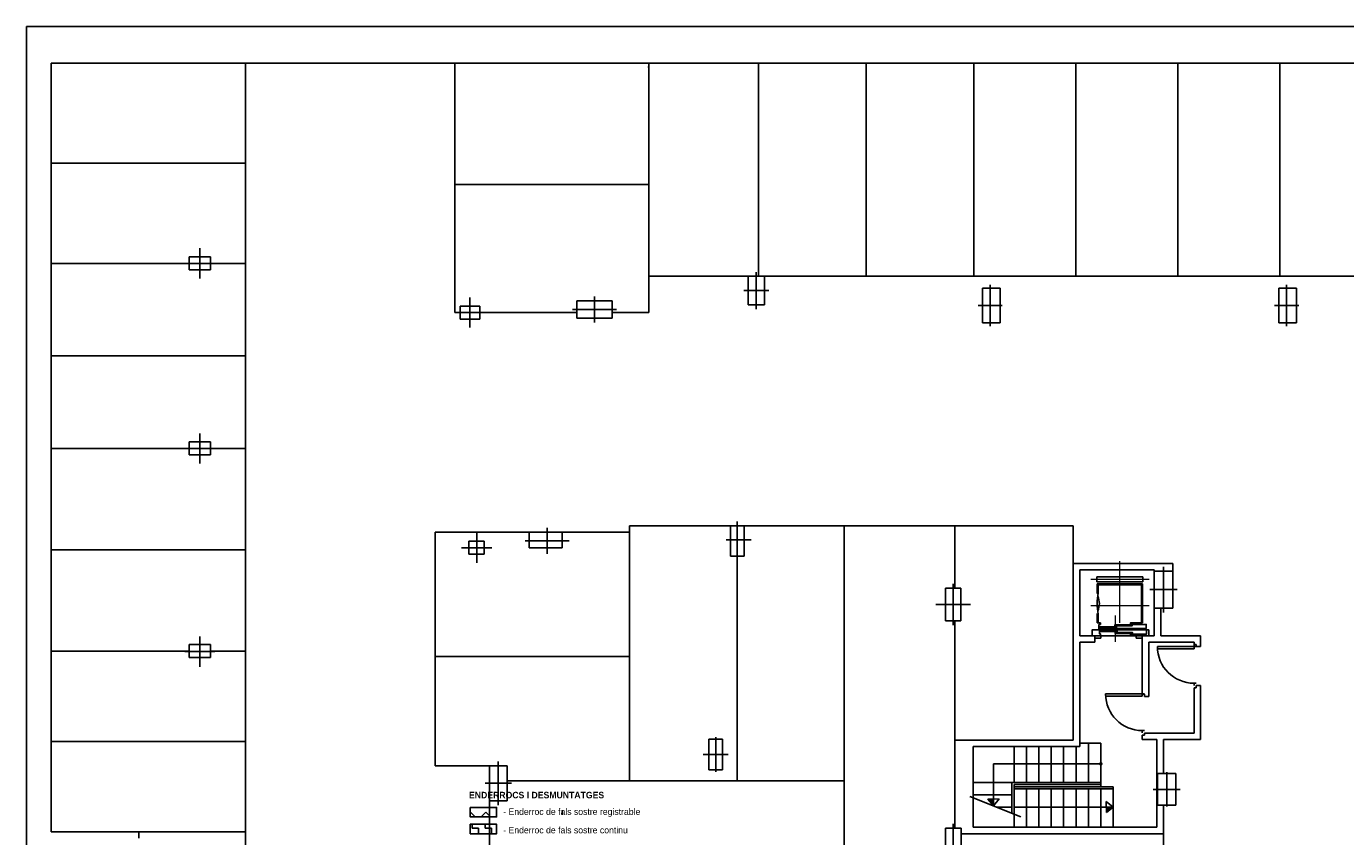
# Model space of a CAD drawing. Header units: metres. Extents: x -1 to 438, y -6 to 52.
# Tile 9 of 10: x 392 to 422, y 34 to 52. Entities that reach past the tile are written whole.
import ezdxf

# ---------------------------------------------------------------- set-up
doc = ezdxf.new("R2010")
doc.units = ezdxf.units.M
doc.linetypes.add('CONTINUA', pattern=[0])
doc.linetypes.add('PUNKT', pattern=[6.35, 0, -6.35])
for name, color, linetype, lineweight in [('LEGENDA ENDERROCS', 7, 'CONTINUA', 25), ('LEGENDA ENDERROCS TEXT', 7, 'CONTINUA', 25), ('PS-1  MURS ACTUAL', 7, 'CONTINUA', 25)]:
    doc.layers.add(name, color=color, linetype=linetype, lineweight=lineweight)
doc.styles.add('Century Gothic', font='txt')

# ---------------------------------------------------------------- blocks, each defined once
blk = doc.blocks.new('OBJETO_COMPLEJO_2')
at = {"layer": 'PS-1  MURS ACTUAL', "transparency": 33554687}
for start, end in [(90, 270), (270, 90)]:
    blk.add_arc((416.42, 35.24), 0.025, start, end, dxfattribs=at)

msp = doc.modelspace()

# ---------------------------------------------------------------- hatches: boundary and pattern name
at = {"layer": 'LEGENDA ENDERROCS', "linetype": 'CONTINUA', "lineweight": -3, "transparency": 33554687}
h = msp.add_hatch(dxfattribs=at)
h.set_pattern_fill('TRAMA', color=51, scale=0.25, angle=45, style=0, pattern_type=2)
h.set_pattern_definition([(45, (-6e-17, 0.7071), (-3e-17, 0.35355339), [0.25, -0.25]), (135, (-6e-17, 0.7071), (-0.35355339, 3e-17), [0.25, -0.25])])
h.paths.add_polyline_path([(401.806, 34.009), (402.418, 34.009), (402.418, 34.23), (401.806, 34.23)], flags=0)
h = msp.add_hatch(dxfattribs=at)
h.set_pattern_fill('TRAMA', color=51, scale=0.15, style=0, pattern_type=2)
h.set_pattern_definition([(0, (0.3, 0.3), (0.15, 0.15), [0.15, -0.15]), (90, (0.3, 0.3), (-0.15, 0.15), [0.15, -0.15])])
h.paths.add_polyline_path([(401.806, 33.62), (402.418, 33.62), (402.418, 33.841), (401.806, 33.841)], flags=0)

# ---------------------------------------------------------------- linework, layer by layer
at = {"layer": 'LEGENDA ENDERROCS TEXT', "color": 7, "linetype": 'CONTINUA', "lineweight": 25, "transparency": 33554687}
for points in [[(401.806, 34.23), (402.418, 34.23), (402.418, 34.009), (401.806, 34.009), (401.806, 34.23)], [(401.806, 33.841), (402.418, 33.841), (402.418, 33.62), (401.806, 33.62), (401.806, 33.841)]]:
    msp.add_lwpolyline(points, close=True, dxfattribs=at)
at = {"layer": 'PS-1  MURS ACTUAL', "transparency": 33554687}
for p, q in [((391.521, 52.334), (391.521, 28.77)), ((391.521, 52.334), (432.475, 52.334)), ((392.096, 51.481), (392.096, 33.665)), ((392.096, 51.481), (431.322, 51.481)), ((395.291, 46.991), (395.291, 46.691)), ((395.291, 46.991), (395.791, 46.991)), ((395.791, 46.991), (395.791, 46.691)), ((395.291, 46.691), (395.791, 46.691)), ((408.246, 46.541), (408.246, 45.881)), ((408.626, 46.541), (408.246, 46.541)), ((408.626, 46.541), (408.626, 45.881)), ((413.675, 46.264), (413.675, 45.464)), ((414.085, 46.264), (413.675, 46.264)), ((414.085, 46.264), (414.085, 45.464)), ((420.545, 46.264), (420.545, 45.464)), ((420.545, 46.264), (420.955, 46.264)), ((420.955, 46.264), (420.955, 45.464)), ((404.278, 45.971), (404.278, 45.571)), ((404.278, 45.971), (405.098, 45.971)), ((405.098, 45.971), (405.098, 45.571)), ((408.626, 45.881), (408.246, 45.881)), ((401.576, 45.851), (402.026, 45.851)), ((401.576, 45.851), (401.576, 45.551)), ((401.576, 45.551), (402.026, 45.551)), ((402.026, 45.851), (402.026, 45.551)), ((404.278, 45.571), (405.098, 45.571)), ((413.675, 45.464), (414.085, 45.464)), ((420.545, 45.464), (420.955, 45.464)), ((395.291, 42.701), (395.791, 42.701)), ((395.291, 42.701), (395.291, 42.401)), ((395.791, 42.701), (395.791, 42.401)), ((395.291, 42.401), (395.791, 42.401)), ((407.836, 40.051), (407.836, 40.761)), ((407.836, 40.761), (408.156, 40.761)), ((408.156, 40.051), (408.156, 40.761)), ((401.771, 40.101), (401.771, 40.401)), ((401.771, 40.401), (402.131, 40.401)), ((402.131, 40.101), (402.131, 40.401)), ((403.936, 40.611), (403.176, 40.611)), ((403.176, 40.251), (403.176, 40.611)), ((403.936, 40.251), (403.936, 40.611)), ((401.771, 40.101), (402.131, 40.101)), ((403.936, 40.251), (403.176, 40.251)), ((407.836, 40.051), (408.156, 40.051)), ((415.78, 39.884), (415.78, 35.79)), ((415.78, 39.884), (418.086, 39.884)), ((418.086, 39.71), (418.086, 39.884)), ((415.93, 39.734), (417.656, 39.734)), ((415.93, 38.21), (415.93, 39.734)), ((417.656, 39.734), (417.656, 38.21)), ((417.656, 38.85), (417.656, 39.71)), ((417.656, 39.71), (418.086, 39.71)), ((418.086, 39.71), (418.086, 38.85)), ((412.816, 39.314), (413.176, 39.314)), ((412.816, 39.314), (412.816, 38.554)), ((413.176, 39.314), (413.176, 38.554)), ((417.385, 39.415), (416.335, 39.415)), ((416.335, 39.415), (416.335, 39.188)), ((416.36, 39.2), (416.335, 39.2)), ((417.36, 39.39), (416.36, 39.39)), ((416.36, 39.39), (416.36, 39.2)), ((417.11, 39.39), (417.36, 39.39)), ((417.36, 39.39), (417.36, 38.51)), ((417.385, 39.415), (417.385, 38.51)), ((417.656, 38.85), (418.086, 38.85)), ((417.806, 38.85), (417.806, 38.21)), ((412.816, 38.554), (413.176, 38.554)), ((416.335, 38.724), (416.335, 38.51)), ((416.36, 38.71), (416.335, 38.71)), ((416.36, 38.71), (416.36, 38.51)), ((416.335, 38.51), (416.4, 38.51)), ((416.37, 38.51), (416.41, 38.51)), ((416.41, 38.469), (416.375, 38.469)), ((416.375, 38.469), (416.375, 38.373)), ((416.375, 38.373), (416.415, 38.373)), ((416.753, 38.396), (416.381, 38.396)), ((416.767, 38.328), (416.395, 38.328)), ((416.41, 38.51), (416.41, 38.469)), ((417.117, 38.441), (416.745, 38.441)), ((417.125, 38.283), (416.753, 38.283)), ((417.11, 38.51), (417.36, 38.51)), ((417.11, 38.51), (417.11, 38.466)), ((417.11, 38.255), (417.11, 38.21)), ((417.14, 38.255), (417.11, 38.255)), ((417.505, 38.35), (417.478, 38.35)), ((417.535, 38.35), (417.505, 38.35)), ((417.535, 38.21), (417.535, 38.35)), ((417.535, 38.325), (417.54, 38.325)), ((395.291, 38.005), (395.791, 38.005)), ((395.291, 38.005), (395.291, 37.705)), ((395.791, 38.005), (395.791, 37.705)), ((415.93, 38.21), (416.28, 38.21)), ((415.93, 38.06), (416.28, 38.06)), ((415.93, 38.06), (415.93, 35.64)), ((416.28, 38.21), (416.28, 38.06)), ((416.28, 38.21), (416.42, 38.21)), ((416.28, 38.15), (416.42, 38.15)), ((416.41, 38.21), (417.11, 38.21)), ((416.42, 38.21), (416.42, 38.15)), ((417.11, 38.21), (417.535, 38.21)), ((417.24, 38.21), (417.24, 38.15)), ((417.24, 38.21), (417.38, 38.21)), ((417.24, 38.15), (417.38, 38.15)), ((417.38, 38.21), (417.38, 36.854)), ((417.38, 38.21), (417.656, 38.21)), ((417.53, 38.06), (417.53, 36.804)), ((417.53, 38.06), (418.58, 38.06)), ((418.63, 37.96), (417.73, 37.96)), ((418.58, 37.91), (417.73, 37.91)), ((417.806, 38.21), (418.73, 38.21)), ((418.58, 38.06), (418.58, 38.01)), ((418.58, 37.91), (418.58, 38.01)), ((418.58, 38.01), (418.63, 38.01)), ((418.63, 38.01), (418.63, 37.96)), ((418.63, 37.96), (418.73, 37.96)), ((418.73, 38.21), (418.73, 37.96)), ((395.291, 37.705), (395.791, 37.705)), ((418.58, 37.06), (418.58, 37.11)), ((418.63, 37.11), (418.58, 37.11)), ((418.58, 37.004), (418.63, 37.004)), ((418.58, 37.004), (418.58, 35.954)), ((418.63, 37.055), (418.63, 37.004)), ((418.63, 37.054), (418.73, 37.054)), ((418.73, 37.054), (418.73, 35.804)), ((417.43, 36.86), (416.53, 36.86)), ((417.38, 36.81), (416.53, 36.81)), ((417.38, 36.81), (417.38, 36.91)), ((417.38, 36.854), (417.43, 36.854)), ((417.43, 36.854), (417.43, 36.804)), ((417.43, 36.804), (417.53, 36.804)), ((407.336, 35.101), (407.336, 35.811)), ((407.336, 35.811), (407.656, 35.811)), ((407.656, 35.101), (407.656, 35.811)), ((413.036, 35.79), (413.036, 33.75)), ((413.036, 35.79), (415.78, 35.79)), ((417.43, 36.01), (417.38, 36.01)), ((417.38, 35.96), (417.38, 36.01)), ((417.38, 35.904), (417.43, 35.904)), ((417.38, 35.904), (417.38, 35.804)), ((417.38, 35.804), (417.72, 35.804)), ((417.43, 35.954), (418.58, 35.954)), ((417.43, 35.954), (417.43, 35.904)), ((417.72, 35.804), (417.72, 33.77)), ((417.87, 35.804), (417.87, 35.014)), ((417.87, 35.804), (418.73, 35.804)), ((413.46, 35.64), (415.93, 35.64)), ((413.46, 35.64), (413.46, 33.77)), ((414.41, 35.64), (414.41, 34.81)), ((414.697, 34.81), (414.697, 35.64)), ((414.984, 34.81), (414.984, 35.64)), ((415.271, 34.81), (415.271, 35.64)), ((415.558, 34.81), (415.558, 35.64)), ((415.845, 34.81), (415.845, 35.64)), ((415.93, 35.72), (416.42, 35.72)), ((416.133, 34.81), (416.133, 35.72)), ((416.42, 35.72), (416.42, 34.71)), ((402.251, 35.196), (402.251, 34.386)), ((402.251, 35.196), (402.661, 35.196)), ((402.661, 35.196), (402.661, 34.386)), ((416.42, 35.24), (413.935, 35.24)), ((413.935, 34.265), (413.935, 35.24)), ((407.336, 35.101), (407.656, 35.101)), ((417.731, 35.014), (418.161, 35.014)), ((417.731, 34.284), (417.731, 35.014)), ((418.161, 35.014), (418.161, 34.284)), ((413.46, 34.81), (414.36, 34.81)), ((414.36, 34.81), (416.42, 34.81)), ((414.36, 34.81), (414.36, 34.095)), ((414.41, 34.76), (416.42, 34.76)), ((414.41, 34.76), (414.41, 33.77)), ((414.41, 34.71), (416.707, 34.71)), ((414.41, 34.66), (416.707, 34.66)), ((414.697, 33.77), (414.697, 34.66)), ((414.984, 33.77), (414.984, 34.66)), ((415.271, 33.77), (415.271, 34.66)), ((415.558, 33.77), (415.558, 34.66)), ((415.845, 33.77), (415.845, 34.66)), ((416.133, 33.77), (416.133, 34.66)), ((416.42, 33.77), (416.42, 34.66)), ((416.707, 33.77), (416.707, 34.71)), ((402.251, 34.386), (402.661, 34.386)), ((413.46, 34.523), (414.36, 34.523)), ((414.063, 34.426), (413.804, 34.424)), ((416.707, 34.24), (414.41, 34.24)), ((416.545, 34.368), (416.547, 34.109)), ((417.731, 34.284), (418.161, 34.284)), ((417.87, 34.284), (417.87, 33.62)), ((414.008, 34.236), (414.36, 34.236)), ((394.126, 33.665), (392.096, 33.665)), ((394.126, 33.665), (394.126, 33.515)), ((412.816, 33.75), (412.816, 33.02)), ((412.816, 33.75), (413.186, 33.75)), ((413.186, 33.75), (413.186, 33.02)), ((413.46, 33.77), (417.72, 33.77)), ((413.186, 33.62), (417.87, 33.62))]:
    msp.add_line(p, q, dxfattribs=at)
at = {"layer": 'PS-1  MURS ACTUAL', "color": 180, "linetype": 'CONTINUA', "transparency": 33554687}
for p, q in [((396.596, 51.481), (396.596, 28.565)), ((401.446, 45.701), (401.446, 51.481)), ((405.946, 45.701), (405.946, 51.481)), ((408.486, 46.541), (408.486, 51.481)), ((410.981, 51.481), (410.981, 46.541)), ((413.476, 46.541), (413.476, 51.481)), ((415.841, 51.481), (415.841, 46.541)), ((418.205, 51.481), (418.205, 46.541)), ((420.57, 46.541), (420.57, 51.481)), ((392.096, 49.161), (396.596, 49.161)), ((401.446, 48.666), (405.946, 48.666)), ((395.541, 46.491), (395.541, 47.191)), ((395.291, 46.841), (392.096, 46.841)), ((395.191, 46.841), (395.891, 46.841)), ((395.791, 46.841), (396.596, 46.841)), ((408.246, 46.541), (405.946, 46.541)), ((408.436, 46.641), (408.436, 45.781)), ((408.612, 46.541), (430.298, 46.541)), ((408.146, 46.211), (408.726, 46.211)), ((413.855, 45.384), (413.855, 46.344)), ((420.725, 45.384), (420.725, 46.344)), ((401.801, 45.351), (401.801, 46.051)), ((404.688, 46.071), (404.688, 45.471)), ((413.575, 45.864), (414.135, 45.864)), ((420.445, 45.864), (421.005, 45.864)), ((401.576, 45.701), (401.446, 45.701)), ((401.451, 45.701), (402.151, 45.701)), ((402.026, 45.701), (404.278, 45.701)), ((404.178, 45.771), (405.198, 45.771)), ((405.098, 45.701), (405.946, 45.701)), ((392.096, 44.696), (396.596, 44.696)), ((395.541, 42.201), (395.541, 42.901)), ((395.291, 42.551), (392.096, 42.551)), ((395.191, 42.551), (395.891, 42.551)), ((395.791, 42.551), (396.596, 42.551)), ((403.586, 40.711), (403.586, 40.111)), ((405.496, 40.761), (405.496, 34.846)), ((407.836, 40.761), (405.496, 40.761)), ((407.996, 40.861), (407.996, 40.001)), ((408.156, 40.761), (415.78, 40.761)), ((410.471, 40.761), (410.471, 31.781)), ((413.036, 39.314), (413.036, 40.761)), ((415.78, 39.884), (415.78, 40.761)), ((403.176, 40.611), (400.996, 40.611)), ((400.996, 40.611), (400.996, 35.196)), ((401.956, 39.901), (401.956, 40.601)), ((403.076, 40.411), (404.096, 40.411)), ((403.936, 40.611), (405.496, 40.611)), ((407.736, 40.431), (408.316, 40.431)), ((392.096, 40.203), (396.596, 40.203)), ((401.606, 40.251), (402.306, 40.251)), ((407.996, 40.051), (407.996, 34.846)), ((417.871, 38.75), (417.871, 39.81)), ((412.996, 38.454), (412.996, 39.414)), ((417.556, 39.28), (418.186, 39.28)), ((412.596, 38.934), (413.396, 38.934)), ((413.036, 35.79), (413.036, 38.554)), ((395.541, 37.491), (395.541, 38.191)), ((395.291, 37.855), (392.096, 37.855)), ((395.191, 37.841), (395.891, 37.841)), ((395.791, 37.855), (396.596, 37.855)), ((405.496, 37.728), (400.996, 37.728)), ((407.496, 35.056), (407.496, 35.856)), ((392.096, 35.76), (396.596, 35.76)), ((402.251, 35.196), (400.996, 35.196)), ((402.456, 34.286), (402.456, 35.296)), ((407.206, 35.456), (407.786, 35.456)), ((417.946, 34.249), (417.946, 35.049)), ((402.151, 34.791), (402.761, 34.791)), ((402.661, 34.846), (410.471, 34.846)), ((417.631, 34.649), (418.261, 34.649)), ((402.251, 34.386), (402.251, 31.631)), ((394.126, 33.665), (396.596, 33.665)), ((412.996, 32.89), (412.996, 33.85)), ((417.87, 33.62), (417.87, 31.781))]:
    msp.add_line(p, q, dxfattribs=at)
at = {"layer": 'PS-1  MURS ACTUAL', "color": 180, "linetype": 'PUNKT', "lineweight": 13, "transparency": 33554687}
for p, q in [((405.946, 51.481), (405.098, 45.971)), ((405.946, 51.481), (405.098, 45.971)), ((405.098, 45.971), (405.098, 40.611)), ((405.098, 45.971), (405.098, 40.611)), ((405.098, 40.611), (403.936, 40.611)), ((403.936, 40.611), (403.936, 28.401)), ((405.098, 40.611), (403.936, 40.611)), ((403.936, 40.611), (403.936, 28.401))]:
    msp.add_line(p, q, dxfattribs=at)
at = {"layer": 'PS-1  MURS ACTUAL', "linetype": 'CONTINUA', "lineweight": 13, "transparency": 33554687}
for p, q in [((416.86, 38.51), (416.86, 39.938)), ((417.54, 39.517), (416.19, 39.517)), ((417.54, 38.905), (416.19, 38.905)), ((416.76, 38.07), (416.76, 38.678))]:
    msp.add_line(p, q, dxfattribs=at)
at = {"layer": 'PS-1  MURS ACTUAL', "linetype": 'CONTINUA', "transparency": 33554687}
for p, q in [((416.33, 39.462), (416.33, 39.572)), ((417.39, 39.572), (416.33, 39.572)), ((417.39, 39.462), (416.33, 39.462)), ((417.39, 39.462), (417.39, 39.572)), ((417.36, 38.51), (417.385, 38.51)), ((414.567, 34.012), (413.383, 34.486)), ((413.935, 34.265), (413.804, 34.424)), ((413.935, 34.265), (414.063, 34.426)), ((416.707, 34.24), (416.545, 34.368)), ((416.707, 34.24), (416.547, 34.109))]:
    msp.add_line(p, q, dxfattribs=at)
at = {"layer": 'PS-1  MURS ACTUAL', "transparency": 33554687}
msp.add_lwpolyline([(416.25, 38.35), (416.22, 38.35), (416.22, 38.21), (416.41, 38.21), (416.41, 38.255), (416.388, 38.255), (416.388, 38.35), (416.25, 38.35)], close=True, dxfattribs=at)
for points in [[(416.38, 38.38), (417.47, 38.38), (417.47, 38.474), (417.11, 38.474)], [(416.411, 38.379), (416.381, 38.379), (416.381, 38.418), (416.753, 38.418), (416.753, 38.396), (416.783, 38.396), (416.783, 38.433), (416.763, 38.433)], [(416.388, 38.35), (417.478, 38.35), (417.478, 38.25), (417.11, 38.25)], [(416.425, 38.345), (416.395, 38.345), (416.395, 38.306), (416.767, 38.306), (416.767, 38.328), (416.797, 38.328), (416.797, 38.291), (416.777, 38.291)], [(416.775, 38.424), (416.745, 38.424), (416.745, 38.463), (417.117, 38.463), (417.117, 38.441), (417.147, 38.441), (417.147, 38.478), (417.127, 38.478)], [(416.783, 38.3), (416.753, 38.3), (416.753, 38.261), (417.125, 38.261), (417.125, 38.283), (417.155, 38.283), (417.155, 38.246), (417.135, 38.246)], [(417.36, 38.51), (417.11, 38.51), (417.11, 38.469), (417.14, 38.469)]]:
    msp.add_lwpolyline(points, dxfattribs=at)
for centre, radius, start, end in [((417.548, 38.955), 1.213, 168.3473, 191.6527), ((415.986, 38.955), 0.399, 334.7815, 25.2185), ((418.58, 37.96), 0.85, 180, 270), ((417.38, 36.86), 0.85, 180, 270), ((422.057, 34.604), 8.249, 181.2492, 181.3016), ((422.057, 34.604), 8.239, 181.2502, 181.3903), ((422.057, 34.604), 8.229, 181.2512, 181.4794), ((422.057, 34.604), 8.219, 181.2522, 181.5689), ((422.057, 34.604), 8.209, 181.2532, 181.6588), ((422.057, 34.604), 8.199, 181.2542, 181.7491), ((422.057, 34.604), 8.189, 181.2553, 181.8398), ((422.057, 34.604), 8.179, 181.2563, 181.9309), ((422.057, 34.604), 8.169, 181.2573, 182.0224), ((422.057, 34.604), 8.159, 181.2583, 182.1144), ((422.057, 34.604), 8.149, 181.2593, 182.2068), ((422.057, 34.604), 8.139, 181.2603, 182.2995), ((416.367, 42.362), 8.139, 271.2603, 272.2995), ((416.367, 42.362), 8.149, 271.2593, 272.2068), ((416.367, 42.362), 8.159, 271.2583, 272.1144), ((416.367, 42.362), 8.169, 271.2573, 272.0224), ((416.367, 42.362), 8.179, 271.2563, 271.9309), ((416.367, 42.362), 8.189, 271.2553, 271.8398), ((416.367, 42.362), 8.199, 271.2542, 271.7491), ((416.367, 42.362), 8.209, 271.2532, 271.6588), ((416.367, 42.362), 8.219, 271.2522, 271.5689), ((416.367, 42.362), 8.229, 271.2512, 271.4794), ((416.367, 42.362), 8.239, 271.2502, 271.3903), ((416.367, 42.362), 8.249, 271.2492, 271.3016)]:
    msp.add_arc(centre, radius, start, end, dxfattribs=at)

# ---------------------------------------------------------------- block references
msp.add_blockref('OBJETO_COMPLEJO_2', (0, 0), dxfattribs=at)

# ---------------------------------------------------------------- texts
at = {"layer": 'LEGENDA ENDERROCS TEXT', "color": 7, "linetype": 'CONTINUA', "lineweight": 25, "transparency": 33554687, "char_height": 0.15, "style": 'Century Gothic'}
for s, insert, width, attachment_point in [('\\A1;{\\fCentury Gothic|i0|b1;\\H0.150000;\\W1.000000;\\C7;ENDERROCS I DESMUNTATGES}\\P', (401.778, 34.44), 3.0025, 7), ('-\\~Enderroc\\~de\\~fals\\~sostre\\~registrable', (402.571, 34.207), 3.575, 1), ('-\\~Enderroc\\~de\\~fals\\~sostre\\~continu', (402.571, 33.779), 3.2875, 1)]:
    msp.add_mtext(s, dxfattribs=dict(at, insert=insert, width=width, attachment_point=attachment_point))

doc.saveas('drawing.dxf')
